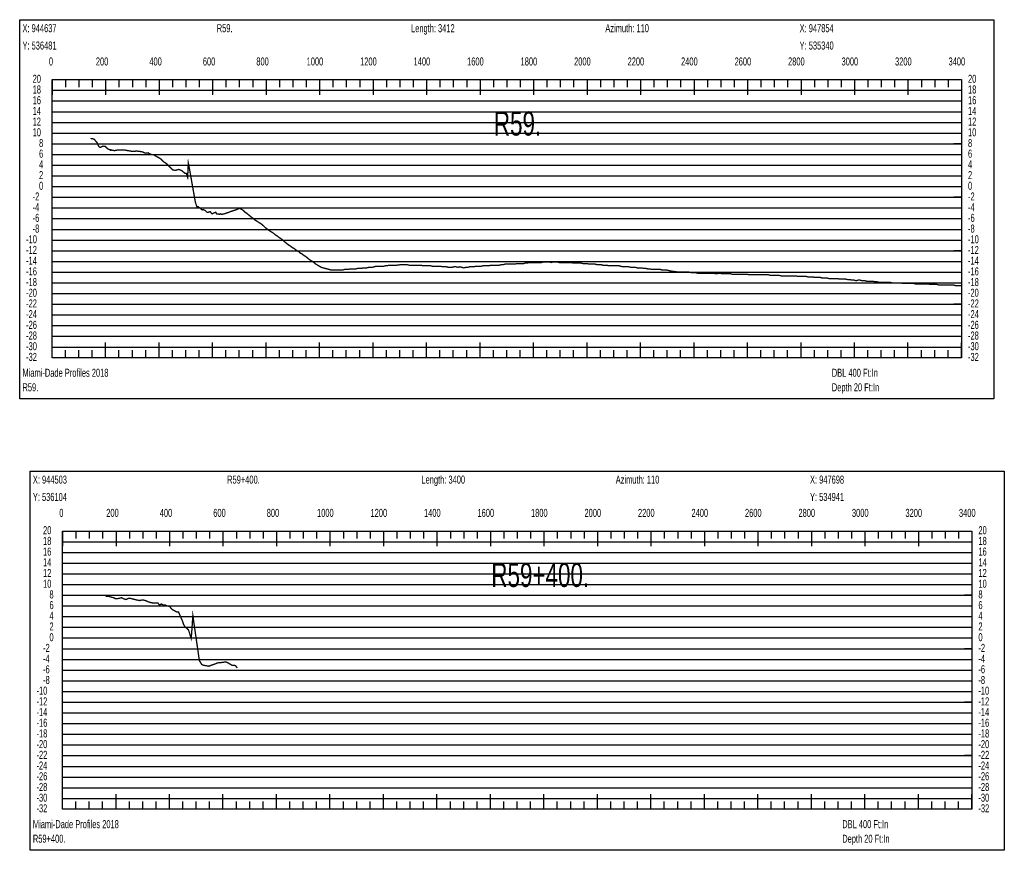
# Model space of a CAD drawing. Header units: inches. Extents: x 471865 to 538526, y 1054316 to 1102451.
# Tile 104 of 131: x 506617 to 510298, y 1079880 to 1082986. Entities that reach past the tile are written whole.
import ezdxf

# ---------------------------------------------------------------- set-up
doc = ezdxf.new("R2010")
doc.units = ezdxf.units.IN
doc.header["$MEASUREMENT"] = 0
for name, color, linetype in [('LABELS', 7, 'Continuous'), ('X_Gr1', 7, 'Continuous'), ('XSECTION', 7, 'Continuous')]:
    doc.layers.add(name, color=color, linetype=linetype)
doc.styles.get("Standard").update_dxf_attribs({"font": 'arial.ttf'})

msp = doc.modelspace()

# ---------------------------------------------------------------- linework, layer by layer
at = {"layer": 'X_Gr1', "color": 6, "linetype": 'Continuous', "lineweight": 18, "true_color": 0xff00ff, "transparency": 33554687, "const_width": 5}
for points in [[(506882.4, 1082543.2), (506882.4, 1082543.2), (506883, 1082542), (506894.5, 1082539.8), (506905.9, 1082526.4), (506912.5, 1082511.7), (506918.6, 1082508.4), (506927.9, 1082513.4), (506936.4, 1082512.1), (506945.5, 1082503.5), (506952.5, 1082500), (506956, 1082500.2), (506956.5, 1082498.1), (506960.8, 1082498.3), (506971.6, 1082496.5), (506985.9, 1082499.4), (506996.7, 1082498.6), (507011.8, 1082498.2), (507023.1, 1082496.1), (507039.9, 1082493.5), (507054.2, 1082494.9), (507064.7, 1082493.6), (507076.3, 1082491.6), (507086.7, 1082486.9), (507096.6, 1082488.3), (507106.7, 1082482.5), (507117.7, 1082480.9), (507124.6, 1082476.7), (507134.4, 1082471.4), (507144.3, 1082465.4), (507155.7, 1082454.3), (507165.2, 1082448.4), (507175, 1082438), (507182.1, 1082430.8), (507189.2, 1082424.1), (507199.8, 1082422.8), (507211.4, 1082426.3), (507222.1, 1082422.1), (507233.4, 1082412.4), (507239.9, 1082411), (507244.5, 1082396.8), (507247.2, 1082449.4), (507251.8, 1082426.3), (507273.6, 1082303.1), (507279, 1082287.3), (507283.4, 1082287.2), (507291.4, 1082281.5), (507295.1, 1082277.9), (507299.5, 1082274.6), (507302.5, 1082276.4), (507309.5, 1082273.1), (507316.2, 1082266.5), (507321.1, 1082265.9), (507329.4, 1082268.5), (507333.9, 1082261.7), (507336.3, 1082260.3), (507342.1, 1082263), (507349.3, 1082266.1), (507353.8, 1082259.4), (507357.7, 1082259.4), (507363.7, 1082258.5), (507366.7, 1082260.5), (507371.5, 1082258.2), (507374.3, 1082258.8), (507379.7, 1082259.4), (507386.3, 1082261.8), (507391.4, 1082263.6), (507396.6, 1082265.4), (507401.8, 1082267.2), (507407, 1082269.1), (507412.2, 1082270.9), (507417.4, 1082272.7), (507422.6, 1082274.4), (507427.8, 1082276.1), (507432.7, 1082278.1), (507436.2, 1082280.1), (507439.7, 1082280.1), (507443.6, 1082278.1), (507448.3, 1082276.1), (507453.5, 1082272.1), (507459.2, 1082266.1), (507465.7, 1082262.1), (507472.7, 1082256.1), (507480.3, 1082250.1), (507487.8, 1082244.1), (507494.8, 1082238.1), (507501.4, 1082234.1), (507507.6, 1082230.1), (507513.8, 1082226.1), (507520.3, 1082222.1), (507527.4, 1082216.1), (507535.3, 1082208.1), (507543.4, 1082202.1), (507551.4, 1082196.1), (507558.7, 1082192.1), (507565.2, 1082188.1), (507571.8, 1082182.1), (507578.6, 1082178.1), (507585.6, 1082172.1), (507592.6, 1082168.1), (507599.6, 1082162.1), (507606.8, 1082156.1), (507614, 1082150.1), (507621.3, 1082144.1), (507628.4, 1082140.1), (507635.6, 1082134.1), (507643.2, 1082130.1), (507650.5, 1082124.1), (507657.8, 1082120.1), (507665.1, 1082114.1), (507672.4, 1082110.1), (507679.7, 1082104.1), (507686.8, 1082100.1), (507693.9, 1082094.1), (507701.1, 1082088.1), (507708.8, 1082084.1), (507716.5, 1082078.1), (507723.8, 1082072.1), (507730.7, 1082068.1), (507737.3, 1082064.1), (507744, 1082060.1), (507751.1, 1082058.1), (507758.7, 1082056.1), (507766.6, 1082054.1), (507773.9, 1082052.1), (507780.6, 1082050.1), (507787.4, 1082050.1), (507795, 1082050.1), (507803.3, 1082050.1), (507811.1, 1082050.1), (507818.1, 1082050.1), (507824.6, 1082050.1), (507830.9, 1082052.1), (507837.7, 1082052.1), (507845, 1082052.1), (507852.4, 1082054.1), (507859.4, 1082054.1), (507866.1, 1082054.1), (507873.1, 1082054.1), (507880.4, 1082056.1), (507887.9, 1082056.1), (507894.8, 1082056.1), (507901.1, 1082058.1), (507907.6, 1082058.1), (507914.4, 1082058.1), (507921.7, 1082060.1), (507929.1, 1082060.1), (507935.9, 1082060.1), (507942.1, 1082062.1), (507948.6, 1082064.1), (507956.3, 1082064.1), (507964.1, 1082064.1), (507971.1, 1082064.1), (507977.7, 1082064.1), (507984.3, 1082066.1), (507990.9, 1082066.1), (507998.1, 1082068.1), (508005.4, 1082068.1), (508012.4, 1082068.1), (508019.1, 1082068.1), (508026.5, 1082068.1), (508042.6, 1082070.1), (508049.9, 1082070.1), (508057, 1082070.1), (508064.7, 1082070.1), (508072.7, 1082068.1), (508080.2, 1082068.1), (508087.3, 1082068.1), (508094.2, 1082068.1), (508101.1, 1082068.1), (508108.5, 1082068.1), (508116.2, 1082068.1), (508124, 1082066.1), (508131, 1082066.1), (508137.6, 1082066.1), (508144.5, 1082066.1), (508152.2, 1082066.1), (508160.6, 1082064.1), (508168.7, 1082064.1), (508176.1, 1082064.1), (508183.1, 1082064.1), (508190.2, 1082064.1), (508197.6, 1082062.1), (508205, 1082062.1), (508212.1, 1082062.1), (508219.4, 1082060.1), (508226.3, 1082060.1), (508233.1, 1082060.1), (508240.2, 1082062.1), (508247.9, 1082062.1), (508255.5, 1082060.1), (508262.5, 1082062.1), (508269.5, 1082060.1), (508277.3, 1082058.1), (508285.1, 1082060.1), (508292, 1082060.1), (508298.8, 1082062.1), (508306.6, 1082062.1), (508314.7, 1082062.1), (508322.1, 1082064.1), (508328.9, 1082064.1), (508335.6, 1082064.1), (508342.6, 1082064.1), (508349.8, 1082066.1), (508357.1, 1082066.1), (508364.7, 1082066.1), (508371.9, 1082066.1), (508378.7, 1082068.1), (508385.9, 1082068.1), (508394.1, 1082068.1), (508402.7, 1082068.1), (508410.4, 1082068.1), (508417.1, 1082070.1), (508423.9, 1082070.1), (508431.4, 1082072.1), (508439.6, 1082072.1), (508447.6, 1082072.1), (508455, 1082072.1), (508462, 1082072.1), (508468.8, 1082072.1), (508475.8, 1082074.1), (508483.7, 1082074.1), (508492.1, 1082074.1), (508500.2, 1082074.1), (508507.3, 1082076.1), (508513.8, 1082076.1), (508520.6, 1082078.1), (508528.5, 1082078.1), (508537.2, 1082078.1), (508545.6, 1082078.1), (508553.1, 1082078.1), (508560, 1082078.1), (508567.3, 1082078.1), (508574.7, 1082080.1), (508582.1, 1082080.1), (508589.6, 1082080.1), (508596.9, 1082080.1), (508603.8, 1082078.1), (508610.3, 1082080.1), (508617.2, 1082080.1), (508625, 1082080.1), (508633.2, 1082078.1), (508640.7, 1082078.1), (508647.2, 1082078.1), (508653.9, 1082078.1), (508661.8, 1082078.1), (508670.4, 1082078.1), (508678.8, 1082078.1), (508686.2, 1082076.1), (508693, 1082076.1), (508700, 1082076.1), (508707.4, 1082076.1), (508715.1, 1082076.1), (508722.6, 1082074.1), (508729.9, 1082074.1), (508737.6, 1082074.1), (508745.5, 1082072.1), (508753.3, 1082072.1), (508760.7, 1082072.1), (508768, 1082072.1), (508775.3, 1082070.1), (508782.6, 1082070.1), (508789.9, 1082070.1), (508796.9, 1082068.1), (508803.9, 1082068.1), (508811.3, 1082068.1), (508819, 1082066.1), (508826.3, 1082066.1), (508833.4, 1082066.1), (508840.9, 1082066.1), (508848.5, 1082066.1), (508856.2, 1082066.1), (508864.1, 1082064.1), (508871.9, 1082062.1), (508879.3, 1082062.1), (508886.7, 1082062.1), (508894.4, 1082062.1), (508902.4, 1082060.1), (508910.5, 1082060.1), (508918.3, 1082060.1), (508925.9, 1082058.1), (508933.6, 1082058.1), (508941.4, 1082058.1), (508949.4, 1082056.1), (508957.4, 1082056.1), (508965.5, 1082054.1), (508973.5, 1082054.1), (508981.4, 1082052.1), (508989.2, 1082052.1), (508996.5, 1082052.1), (509003.9, 1082052.1), (509011.8, 1082052.1), (509019.9, 1082050.1), (509027.9, 1082050.1), (509035.8, 1082050.1), (509043.5, 1082048.1), (509051.2, 1082046.1), (509057.6, 1082045.3), (509064.1, 1082044.5), (509070.5, 1082043.6), (509076.9, 1082042.8), (509082.5, 1082042.1), (509090.1, 1082042.1), (509097.6, 1082042.1), (509105.2, 1082042.1), (509112.6, 1082042.1), (509120.2, 1082042.1), (509128.4, 1082040.1), (509136.3, 1082040.1), (509143.6, 1082040.1), (509151.1, 1082038.1), (509158.8, 1082038.1), (509166.6, 1082038.1), (509174.4, 1082038.1), (509182, 1082038.1), (509189.4, 1082038.1), (509196.7, 1082038.1), (509204.2, 1082038.1), (509211.8, 1082038.1), (509219.6, 1082036.1), (509235.3, 1082038.1), (509242.7, 1082036.1), (509250.2, 1082036.1), (509257.9, 1082036.1), (509266.1, 1082036.1), (509274.1, 1082036.1), (509281.8, 1082034.1), (509289.4, 1082034.1), (509297.1, 1082034.1), (509305.1, 1082034.1), (509312.9, 1082034.1), (509320.8, 1082034.1), (509329, 1082034.1), (509337.4, 1082034.1), (509345.3, 1082032.1), (509353, 1082032.1), (509361, 1082032.1), (509369.1, 1082032.1), (509376.8, 1082032.1), (509384.4, 1082032.1), (509392.4, 1082032.1), (509400.9, 1082032.1), (509409.2, 1082032.1), (509416.8, 1082032.1), (509424.1, 1082030.1), (509431.6, 1082030.1), (509439.7, 1082030.1), (509447.9, 1082030.1), (509456, 1082030.1), (509463.8, 1082028.1), (509471.4, 1082028.1), (509479.1, 1082028.1), (509487.1, 1082028.1), (509495.4, 1082028.1), (509503.5, 1082028.1), (509511.1, 1082028.1), (509518.9, 1082028.1), (509526.8, 1082026.1), (509534.8, 1082026.1), (509542.5, 1082026.1), (509549.8, 1082026.1), (509557.2, 1082026.1), (509564.7, 1082024.1), (509572.5, 1082024.1), (509584.5, 1082024.1), (509588.5, 1082022.1), (509595.9, 1082022.1), (509603, 1082022.1), (509610.4, 1082022.1), (509618.7, 1082020.1), (509627.1, 1082020.1), (509634.9, 1082020.1), (509642.3, 1082018.1), (509649.5, 1082018.1), (509657.1, 1082018.1), (509665.2, 1082018.1), (509673.8, 1082018.1), (509682.1, 1082016.1), (509689.7, 1082016.1), (509696.9, 1082016.1), (509704.6, 1082016.1), (509713.1, 1082014.1), (509721.5, 1082014.1), (509729.2, 1082012.1), (509736.5, 1082012.1), (509743.7, 1082010.1), (509750.9, 1082012.1), (509758.6, 1082012.1), (509767.1, 1082010.1), (509775.8, 1082010.1), (509783.4, 1082008.1), (509790.2, 1082008.1), (509797.6, 1082008.1), (509805.8, 1082008.1), (509814.3, 1082006.1), (509822.3, 1082006.1), (509830.2, 1082004.1), (509838, 1082004.1), (509845.8, 1082004.1), (509853.7, 1082004.1), (509861.8, 1082004.1), (509870.1, 1082004.1), (509878.3, 1082002.1), (509886.1, 1082002.1), (509893.8, 1082002.1), (509901.7, 1082002.1), (509909.9, 1082002.1), (509918.2, 1082000.1), (509926.1, 1082000.1), (509933.6, 1082000.1), (509941.1, 1082000.1), (509949, 1082000.1), (509957.3, 1082000.1), (509965.4, 1081998.1), (509973.1, 1081998.1), (509980.6, 1081998.1), (509988.6, 1081998.1), (509997.2, 1081998.1), (510009.4, 1081998.1), (510013.4, 1081998.1), (510021.2, 1081996.1), (510029.3, 1081996.1), (510037.5, 1081996.1), (510045.6, 1081996.1), (510053.8, 1081994.1), (510061.5, 1081994.1), (510069.4, 1081994.1), (510077.2, 1081994.1), (510088.4, 1081994.1), (510092.2, 1081994.1), (510099.7, 1081994.1), (510107, 1081994.1), (510114.2, 1081992.1), (510120.8, 1081992.1), (510127.9, 1081992.1), (510135.5, 1081992.1)], [(506938.5, 1080830), (506938.5, 1080830), (506948.3, 1080830.1), (506964.4, 1080825.5), (506971.2, 1080823.3), (506973.8, 1080821), (506986.6, 1080821.8), (506997.9, 1080824.7), (507005, 1080820.6), (507014, 1080817.9), (507024, 1080822.5), (507031.2, 1080822), (507043.4, 1080818.9), (507054.4, 1080816.1), (507065.3, 1080814.1), (507076.8, 1080816.6), (507087.6, 1080813.8), (507098.1, 1080809.1), (507105.3, 1080806.9), (507113.2, 1080805.3), (507123.1, 1080804.7), (507133.2, 1080804.7), (507139.6, 1080797.1), (507146.5, 1080801.4), (507152.7, 1080797.9), (507159.1, 1080797.9), (507169.1, 1080793.5), (507176.4, 1080792.7), (507186.5, 1080780.9), (507193.9, 1080776.9), (507203.5, 1080771.6), (507210.7, 1080770.8), (507224.5, 1080739.3), (507229.3, 1080725.6), (507235.2, 1080714.7), (507241.1, 1080710.9), (507247.9, 1080703.9), (507257.9, 1080673.3), (507259.7, 1080693.1), (507264.1, 1080757.6), (507288.4, 1080589.9), (507296.9, 1080575.5), (507304.9, 1080571.7), (507314.4, 1080570.5), (507324.9, 1080568.5), (507334.7, 1080572.7), (507346.5, 1080576.7), (507355.8, 1080580.8), (507368.5, 1080582), (507379.1, 1080583.4), (507387.6, 1080584.7), (507397.5, 1080579.7), (507410.2, 1080572.3), (507423, 1080571), (507430.2, 1080562.4)]]:
    msp.add_lwpolyline(points, dxfattribs=at)
at = {"layer": 'XSECTION', "color": 18, "linetype": 'Continuous', "true_color": 0x000000}
for points in [[(506616.7, 1082986.1), (510259.1, 1082986.1), (510259.1, 1081568.1), (506616.7, 1081568.1), (506616.7, 1082986.1)], [(506737.9, 1082762.1), (510137.9, 1082762.1), (510137.9, 1081722.1), (506737.9, 1081722.1), (506737.9, 1082762.1)], [(506737.9, 1082762.1), (506737.9, 1082705.7)], [(506737.9, 1082762.1), (506737.9, 1082705.7)], [(506737.9, 1082762.1), (506737.9, 1082734.1)], [(506737.9, 1082762.1), (506737.9, 1082734.1)], [(506787.9, 1082762.1), (506787.9, 1082734.1)], [(506837.9, 1082762.1), (506837.9, 1082734.1)], [(506887.9, 1082762.1), (506887.9, 1082734.1)], [(506937.9, 1082762.1), (506937.9, 1082705.7)], [(506937.9, 1082762.1), (506937.9, 1082734.1)], [(506987.9, 1082762.1), (506987.9, 1082734.1)], [(507037.9, 1082762.1), (507037.9, 1082734.1)], [(507087.9, 1082762.1), (507087.9, 1082734.1)], [(507137.9, 1082762.1), (507137.9, 1082705.7)], [(507137.9, 1082762.1), (507137.9, 1082734.1)], [(507187.9, 1082762.1), (507187.9, 1082734.1)], [(507237.9, 1082762.1), (507237.9, 1082734.1)], [(507287.9, 1082762.1), (507287.9, 1082734.1)], [(507337.9, 1082762.1), (507337.9, 1082705.7)], [(507337.9, 1082762.1), (507337.9, 1082734.1)], [(507387.9, 1082762.1), (507387.9, 1082734.1)], [(507437.9, 1082762.1), (507437.9, 1082734.1)], [(507487.9, 1082762.1), (507487.9, 1082734.1)], [(507537.9, 1082762.1), (507537.9, 1082705.7)], [(507537.9, 1082762.1), (507537.9, 1082734.1)], [(507587.9, 1082762.1), (507587.9, 1082734.1)], [(507637.9, 1082762.1), (507637.9, 1082734.1)], [(507687.9, 1082762.1), (507687.9, 1082734.1)], [(507737.9, 1082762.1), (507737.9, 1082705.7)], [(507737.9, 1082762.1), (507737.9, 1082734.1)], [(507787.9, 1082762.1), (507787.9, 1082734.1)], [(507837.9, 1082762.1), (507837.9, 1082734.1)], [(507887.9, 1082762.1), (507887.9, 1082734.1)], [(507937.9, 1082762.1), (507937.9, 1082705.7)], [(507937.9, 1082762.1), (507937.9, 1082734.1)], [(507987.9, 1082762.1), (507987.9, 1082734.1)], [(508037.9, 1082762.1), (508037.9, 1082734.1)], [(508087.9, 1082762.1), (508087.9, 1082734.1)], [(508137.9, 1082762.1), (508137.9, 1082705.7)], [(508137.9, 1082762.1), (508137.9, 1082734.1)], [(508187.9, 1082762.1), (508187.9, 1082734.1)], [(508237.9, 1082762.1), (508237.9, 1082734.1)], [(508287.9, 1082762.1), (508287.9, 1082734.1)], [(508337.9, 1082762.1), (508337.9, 1082705.7)], [(508337.9, 1082762.1), (508337.9, 1082734.1)], [(508387.9, 1082762.1), (508387.9, 1082734.1)], [(508437.9, 1082762.1), (508437.9, 1082734.1)], [(508487.9, 1082762.1), (508487.9, 1082734.1)], [(508537.9, 1082762.1), (508537.9, 1082705.7)], [(508537.9, 1082762.1), (508537.9, 1082734.1)], [(508587.9, 1082762.1), (508587.9, 1082734.1)], [(508637.9, 1082762.1), (508637.9, 1082734.1)], [(508687.9, 1082762.1), (508687.9, 1082734.1)], [(508737.9, 1082762.1), (508737.9, 1082705.7)], [(508737.9, 1082762.1), (508737.9, 1082734.1)], [(508787.9, 1082762.1), (508787.9, 1082734.1)], [(508837.9, 1082762.1), (508837.9, 1082734.1)], [(508887.9, 1082762.1), (508887.9, 1082734.1)], [(508937.9, 1082762.1), (508937.9, 1082705.7)], [(508937.9, 1082762.1), (508937.9, 1082734.1)], [(508987.9, 1082762.1), (508987.9, 1082734.1)], [(509037.9, 1082762.1), (509037.9, 1082734.1)], [(509087.9, 1082762.1), (509087.9, 1082734.1)], [(509137.9, 1082762.1), (509137.9, 1082705.7)], [(509137.9, 1082762.1), (509137.9, 1082734.1)], [(509187.9, 1082762.1), (509187.9, 1082734.1)], [(509237.9, 1082762.1), (509237.9, 1082734.1)], [(509287.9, 1082762.1), (509287.9, 1082734.1)], [(509337.9, 1082762.1), (509337.9, 1082705.7)], [(509337.9, 1082762.1), (509337.9, 1082734.1)], [(509387.9, 1082762.1), (509387.9, 1082734.1)], [(509437.9, 1082762.1), (509437.9, 1082734.1)], [(509487.9, 1082762.1), (509487.9, 1082734.1)], [(509537.9, 1082762.1), (509537.9, 1082705.7)], [(509537.9, 1082762.1), (509537.9, 1082734.1)], [(509587.9, 1082762.1), (509587.9, 1082734.1)], [(509637.9, 1082762.1), (509637.9, 1082734.1)], [(509687.9, 1082762.1), (509687.9, 1082734.1)], [(509737.9, 1082762.1), (509737.9, 1082705.7)], [(509737.9, 1082762.1), (509737.9, 1082734.1)], [(509787.9, 1082762.1), (509787.9, 1082734.1)], [(509837.9, 1082762.1), (509837.9, 1082734.1)], [(509887.9, 1082762.1), (509887.9, 1082734.1)], [(509937.9, 1082762.1), (509937.9, 1082705.7)], [(509937.9, 1082762.1), (509937.9, 1082734.1)], [(509987.9, 1082762.1), (509987.9, 1082734.1)], [(510037.9, 1082762.1), (510037.9, 1082734.1)], [(510087.9, 1082762.1), (510087.9, 1082734.1)], [(510137.9, 1082762.1), (510137.9, 1082705.7)], [(510137.9, 1082762.1), (510137.9, 1082734.1)], [(506737.9, 1082522.1), (506765.9, 1082522.1)], [(510137.9, 1082522.1), (510109.9, 1082522.1)], [(506737.9, 1082322.1), (506765.9, 1082322.1)], [(510137.9, 1082322.1), (510109.9, 1082322.1)], [(506737.9, 1082122.1), (506765.9, 1082122.1)], [(510137.9, 1082122.1), (510109.9, 1082122.1)], [(506737.9, 1081922.1), (506765.9, 1081922.1)], [(510137.9, 1081922.1), (510109.9, 1081922.1)], [(506737.9, 1081722.1), (506737.9, 1081778.5)], [(506737.9, 1081722.1), (506737.9, 1081778.5)], [(506937.9, 1081722.1), (506937.9, 1081778.5)], [(507137.9, 1081722.1), (507137.9, 1081778.5)], [(507337.9, 1081722.1), (507337.9, 1081778.5)], [(507537.9, 1081722.1), (507537.9, 1081778.5)], [(507737.9, 1081722.1), (507737.9, 1081778.5)], [(507937.9, 1081722.1), (507937.9, 1081778.5)], [(508137.9, 1081722.1), (508137.9, 1081778.5)], [(508337.9, 1081722.1), (508337.9, 1081778.5)], [(508537.9, 1081722.1), (508537.9, 1081778.5)], [(508737.9, 1081722.1), (508737.9, 1081778.5)], [(508937.9, 1081722.1), (508937.9, 1081778.5)], [(509137.9, 1081722.1), (509137.9, 1081778.5)], [(509337.9, 1081722.1), (509337.9, 1081778.5)], [(509537.9, 1081722.1), (509537.9, 1081778.5)], [(509737.9, 1081722.1), (509737.9, 1081778.5)], [(509937.9, 1081722.1), (509937.9, 1081778.5)], [(510137.9, 1081722.1), (510137.9, 1081778.5)], [(506737.9, 1081722.1), (506737.9, 1081750.1)], [(506737.9, 1081722.1), (506737.9, 1081750.1)], [(506787.9, 1081722.1), (506787.9, 1081750.1)], [(506837.9, 1081722.1), (506837.9, 1081750.1)], [(506887.9, 1081722.1), (506887.9, 1081750.1)], [(506937.9, 1081722.1), (506937.9, 1081750.1)], [(506987.9, 1081722.1), (506987.9, 1081750.1)], [(507037.9, 1081722.1), (507037.9, 1081750.1)], [(507087.9, 1081722.1), (507087.9, 1081750.1)], [(507137.9, 1081722.1), (507137.9, 1081750.1)], [(507187.9, 1081722.1), (507187.9, 1081750.1)], [(507237.9, 1081722.1), (507237.9, 1081750.1)], [(507287.9, 1081722.1), (507287.9, 1081750.1)], [(507337.9, 1081722.1), (507337.9, 1081750.1)], [(507387.9, 1081722.1), (507387.9, 1081750.1)], [(507437.9, 1081722.1), (507437.9, 1081750.1)], [(507487.9, 1081722.1), (507487.9, 1081750.1)], [(507537.9, 1081722.1), (507537.9, 1081750.1)], [(507587.9, 1081722.1), (507587.9, 1081750.1)], [(507637.9, 1081722.1), (507637.9, 1081750.1)], [(507687.9, 1081722.1), (507687.9, 1081750.1)], [(507737.9, 1081722.1), (507737.9, 1081750.1)], [(507787.9, 1081722.1), (507787.9, 1081750.1)], [(507837.9, 1081722.1), (507837.9, 1081750.1)], [(507887.9, 1081722.1), (507887.9, 1081750.1)], [(507937.9, 1081722.1), (507937.9, 1081750.1)], [(507987.9, 1081722.1), (507987.9, 1081750.1)], [(508037.9, 1081722.1), (508037.9, 1081750.1)], [(508087.9, 1081722.1), (508087.9, 1081750.1)], [(508137.9, 1081722.1), (508137.9, 1081750.1)], [(508187.9, 1081722.1), (508187.9, 1081750.1)], [(508237.9, 1081722.1), (508237.9, 1081750.1)], [(508287.9, 1081722.1), (508287.9, 1081750.1)], [(508337.9, 1081722.1), (508337.9, 1081750.1)], [(508387.9, 1081722.1), (508387.9, 1081750.1)], [(508437.9, 1081722.1), (508437.9, 1081750.1)], [(508487.9, 1081722.1), (508487.9, 1081750.1)], [(508537.9, 1081722.1), (508537.9, 1081750.1)], [(508587.9, 1081722.1), (508587.9, 1081750.1)], [(508637.9, 1081722.1), (508637.9, 1081750.1)], [(508687.9, 1081722.1), (508687.9, 1081750.1)], [(508737.9, 1081722.1), (508737.9, 1081750.1)], [(508787.9, 1081722.1), (508787.9, 1081750.1)], [(508837.9, 1081722.1), (508837.9, 1081750.1)], [(508887.9, 1081722.1), (508887.9, 1081750.1)], [(508937.9, 1081722.1), (508937.9, 1081750.1)], [(508987.9, 1081722.1), (508987.9, 1081750.1)], [(509037.9, 1081722.1), (509037.9, 1081750.1)], [(509087.9, 1081722.1), (509087.9, 1081750.1)], [(509137.9, 1081722.1), (509137.9, 1081750.1)], [(509187.9, 1081722.1), (509187.9, 1081750.1)], [(509237.9, 1081722.1), (509237.9, 1081750.1)], [(509287.9, 1081722.1), (509287.9, 1081750.1)], [(509337.9, 1081722.1), (509337.9, 1081750.1)], [(509387.9, 1081722.1), (509387.9, 1081750.1)], [(509437.9, 1081722.1), (509437.9, 1081750.1)], [(509487.9, 1081722.1), (509487.9, 1081750.1)], [(509537.9, 1081722.1), (509537.9, 1081750.1)], [(509587.9, 1081722.1), (509587.9, 1081750.1)], [(509637.9, 1081722.1), (509637.9, 1081750.1)], [(509687.9, 1081722.1), (509687.9, 1081750.1)], [(509737.9, 1081722.1), (509737.9, 1081750.1)], [(509787.9, 1081722.1), (509787.9, 1081750.1)], [(509837.9, 1081722.1), (509837.9, 1081750.1)], [(509887.9, 1081722.1), (509887.9, 1081750.1)], [(509937.9, 1081722.1), (509937.9, 1081750.1)], [(509987.9, 1081722.1), (509987.9, 1081750.1)], [(510037.9, 1081722.1), (510037.9, 1081750.1)], [(510087.9, 1081722.1), (510087.9, 1081750.1)], [(510137.9, 1081722.1), (510137.9, 1081750.1)], [(506655.6, 1081298.1), (510298, 1081298.1), (510298, 1079880.1), (506655.6, 1079880.1), (506655.6, 1081298.1)], [(506776.8, 1081074.1), (510176.8, 1081074.1), (510176.8, 1080034.1), (506776.8, 1080034.1), (506776.8, 1081074.1)], [(506776.8, 1081074.1), (506776.8, 1081017.7)], [(506776.8, 1081074.1), (506776.8, 1081017.7)], [(506776.8, 1081074.1), (506776.8, 1081046.1)], [(506776.8, 1081074.1), (506776.8, 1081046.1)], [(506826.8, 1081074.1), (506826.8, 1081046.1)], [(506876.8, 1081074.1), (506876.8, 1081046.1)], [(506926.8, 1081074.1), (506926.8, 1081046.1)], [(506976.8, 1081074.1), (506976.8, 1081017.7)], [(506976.8, 1081074.1), (506976.8, 1081046.1)], [(507026.8, 1081074.1), (507026.8, 1081046.1)], [(507076.8, 1081074.1), (507076.8, 1081046.1)], [(507126.8, 1081074.1), (507126.8, 1081046.1)], [(507176.8, 1081074.1), (507176.8, 1081017.7)], [(507176.8, 1081074.1), (507176.8, 1081046.1)], [(507226.8, 1081074.1), (507226.8, 1081046.1)], [(507276.8, 1081074.1), (507276.8, 1081046.1)], [(507326.8, 1081074.1), (507326.8, 1081046.1)], [(507376.8, 1081074.1), (507376.8, 1081017.7)], [(507376.8, 1081074.1), (507376.8, 1081046.1)], [(507426.8, 1081074.1), (507426.8, 1081046.1)], [(507476.8, 1081074.1), (507476.8, 1081046.1)], [(507526.8, 1081074.1), (507526.8, 1081046.1)], [(507576.8, 1081074.1), (507576.8, 1081017.7)], [(507576.8, 1081074.1), (507576.8, 1081046.1)], [(507626.8, 1081074.1), (507626.8, 1081046.1)], [(507676.8, 1081074.1), (507676.8, 1081046.1)], [(507726.8, 1081074.1), (507726.8, 1081046.1)], [(507776.8, 1081074.1), (507776.8, 1081017.7)], [(507776.8, 1081074.1), (507776.8, 1081046.1)], [(507826.8, 1081074.1), (507826.8, 1081046.1)], [(507876.8, 1081074.1), (507876.8, 1081046.1)], [(507926.8, 1081074.1), (507926.8, 1081046.1)], [(507976.8, 1081074.1), (507976.8, 1081017.7)], [(507976.8, 1081074.1), (507976.8, 1081046.1)], [(508026.8, 1081074.1), (508026.8, 1081046.1)], [(508076.8, 1081074.1), (508076.8, 1081046.1)], [(508126.8, 1081074.1), (508126.8, 1081046.1)], [(508176.8, 1081074.1), (508176.8, 1081017.7)], [(508176.8, 1081074.1), (508176.8, 1081046.1)], [(508226.8, 1081074.1), (508226.8, 1081046.1)], [(508276.8, 1081074.1), (508276.8, 1081046.1)], [(508326.8, 1081074.1), (508326.8, 1081046.1)], [(508376.8, 1081074.1), (508376.8, 1081017.7)], [(508376.8, 1081074.1), (508376.8, 1081046.1)], [(508426.8, 1081074.1), (508426.8, 1081046.1)], [(508476.8, 1081074.1), (508476.8, 1081046.1)], [(508526.8, 1081074.1), (508526.8, 1081046.1)], [(508576.8, 1081074.1), (508576.8, 1081017.7)], [(508576.8, 1081074.1), (508576.8, 1081046.1)], [(508626.8, 1081074.1), (508626.8, 1081046.1)], [(508676.8, 1081074.1), (508676.8, 1081046.1)], [(508726.8, 1081074.1), (508726.8, 1081046.1)], [(508776.8, 1081074.1), (508776.8, 1081017.7)], [(508776.8, 1081074.1), (508776.8, 1081046.1)], [(508826.8, 1081074.1), (508826.8, 1081046.1)], [(508876.8, 1081074.1), (508876.8, 1081046.1)], [(508926.8, 1081074.1), (508926.8, 1081046.1)], [(508976.8, 1081074.1), (508976.8, 1081017.7)], [(508976.8, 1081074.1), (508976.8, 1081046.1)], [(509026.8, 1081074.1), (509026.8, 1081046.1)], [(509076.8, 1081074.1), (509076.8, 1081046.1)], [(509126.8, 1081074.1), (509126.8, 1081046.1)], [(509176.8, 1081074.1), (509176.8, 1081017.7)], [(509176.8, 1081074.1), (509176.8, 1081046.1)], [(509226.8, 1081074.1), (509226.8, 1081046.1)], [(509276.8, 1081074.1), (509276.8, 1081046.1)], [(509326.8, 1081074.1), (509326.8, 1081046.1)], [(509376.8, 1081074.1), (509376.8, 1081017.7)], [(509376.8, 1081074.1), (509376.8, 1081046.1)], [(509426.8, 1081074.1), (509426.8, 1081046.1)], [(509476.8, 1081074.1), (509476.8, 1081046.1)], [(509526.8, 1081074.1), (509526.8, 1081046.1)], [(509576.8, 1081074.1), (509576.8, 1081017.7)], [(509576.8, 1081074.1), (509576.8, 1081046.1)], [(509626.8, 1081074.1), (509626.8, 1081046.1)], [(509676.8, 1081074.1), (509676.8, 1081046.1)], [(509726.8, 1081074.1), (509726.8, 1081046.1)], [(509776.8, 1081074.1), (509776.8, 1081017.7)], [(509776.8, 1081074.1), (509776.8, 1081046.1)], [(509826.8, 1081074.1), (509826.8, 1081046.1)], [(509876.8, 1081074.1), (509876.8, 1081046.1)], [(509926.8, 1081074.1), (509926.8, 1081046.1)], [(509976.8, 1081074.1), (509976.8, 1081017.7)], [(509976.8, 1081074.1), (509976.8, 1081046.1)], [(510026.8, 1081074.1), (510026.8, 1081046.1)], [(510076.8, 1081074.1), (510076.8, 1081046.1)], [(510126.8, 1081074.1), (510126.8, 1081046.1)], [(510176.8, 1081074.1), (510176.8, 1081017.7)], [(510176.8, 1081074.1), (510176.8, 1081046.1)], [(506776.8, 1080834.1), (506804.8, 1080834.1)], [(510176.8, 1080834.1), (510148.8, 1080834.1)], [(506776.8, 1080634.1), (506804.8, 1080634.1)], [(510176.8, 1080634.1), (510148.8, 1080634.1)], [(506776.8, 1080434.1), (506804.8, 1080434.1)], [(510176.8, 1080434.1), (510148.8, 1080434.1)], [(506776.8, 1080234.1), (506804.8, 1080234.1)], [(510176.8, 1080234.1), (510148.8, 1080234.1)], [(506776.8, 1080034.1), (506776.8, 1080090.5)], [(506776.8, 1080034.1), (506776.8, 1080090.5)], [(506776.8, 1080034.1), (506776.8, 1080062.1)], [(506776.8, 1080034.1), (506776.8, 1080062.1)], [(506826.8, 1080034.1), (506826.8, 1080062.1)], [(506876.8, 1080034.1), (506876.8, 1080062.1)], [(506926.8, 1080034.1), (506926.8, 1080062.1)], [(506976.8, 1080034.1), (506976.8, 1080090.5)], [(506976.8, 1080034.1), (506976.8, 1080062.1)], [(507026.8, 1080034.1), (507026.8, 1080062.1)], [(507076.8, 1080034.1), (507076.8, 1080062.1)], [(507126.8, 1080034.1), (507126.8, 1080062.1)], [(507176.8, 1080034.1), (507176.8, 1080090.5)], [(507176.8, 1080034.1), (507176.8, 1080062.1)], [(507226.8, 1080034.1), (507226.8, 1080062.1)], [(507276.8, 1080034.1), (507276.8, 1080062.1)], [(507326.8, 1080034.1), (507326.8, 1080062.1)], [(507376.8, 1080034.1), (507376.8, 1080090.5)], [(507376.8, 1080034.1), (507376.8, 1080062.1)], [(507426.8, 1080034.1), (507426.8, 1080062.1)], [(507476.8, 1080034.1), (507476.8, 1080062.1)], [(507526.8, 1080034.1), (507526.8, 1080062.1)], [(507576.8, 1080034.1), (507576.8, 1080090.5)], [(507576.8, 1080034.1), (507576.8, 1080062.1)], [(507626.8, 1080034.1), (507626.8, 1080062.1)], [(507676.8, 1080034.1), (507676.8, 1080062.1)], [(507726.8, 1080034.1), (507726.8, 1080062.1)], [(507776.8, 1080034.1), (507776.8, 1080090.5)], [(507776.8, 1080034.1), (507776.8, 1080062.1)], [(507826.8, 1080034.1), (507826.8, 1080062.1)], [(507876.8, 1080034.1), (507876.8, 1080062.1)], [(507926.8, 1080034.1), (507926.8, 1080062.1)], [(507976.8, 1080034.1), (507976.8, 1080090.5)], [(507976.8, 1080034.1), (507976.8, 1080062.1)], [(508026.8, 1080034.1), (508026.8, 1080062.1)], [(508076.8, 1080034.1), (508076.8, 1080062.1)], [(508126.8, 1080034.1), (508126.8, 1080062.1)], [(508176.8, 1080034.1), (508176.8, 1080090.5)], [(508176.8, 1080034.1), (508176.8, 1080062.1)], [(508226.8, 1080034.1), (508226.8, 1080062.1)], [(508276.8, 1080034.1), (508276.8, 1080062.1)], [(508326.8, 1080034.1), (508326.8, 1080062.1)], [(508376.8, 1080034.1), (508376.8, 1080090.5)], [(508376.8, 1080034.1), (508376.8, 1080062.1)], [(508426.8, 1080034.1), (508426.8, 1080062.1)], [(508476.8, 1080034.1), (508476.8, 1080062.1)], [(508526.8, 1080034.1), (508526.8, 1080062.1)], [(508576.8, 1080034.1), (508576.8, 1080090.5)], [(508576.8, 1080034.1), (508576.8, 1080062.1)], [(508626.8, 1080034.1), (508626.8, 1080062.1)], [(508676.8, 1080034.1), (508676.8, 1080062.1)], [(508726.8, 1080034.1), (508726.8, 1080062.1)], [(508776.8, 1080034.1), (508776.8, 1080090.5)], [(508776.8, 1080034.1), (508776.8, 1080062.1)], [(508826.8, 1080034.1), (508826.8, 1080062.1)], [(508876.8, 1080034.1), (508876.8, 1080062.1)], [(508926.8, 1080034.1), (508926.8, 1080062.1)], [(508976.8, 1080034.1), (508976.8, 1080090.5)], [(508976.8, 1080034.1), (508976.8, 1080062.1)], [(509026.8, 1080034.1), (509026.8, 1080062.1)], [(509076.8, 1080034.1), (509076.8, 1080062.1)], [(509126.8, 1080034.1), (509126.8, 1080062.1)], [(509176.8, 1080034.1), (509176.8, 1080090.5)], [(509176.8, 1080034.1), (509176.8, 1080062.1)], [(509226.8, 1080034.1), (509226.8, 1080062.1)], [(509276.8, 1080034.1), (509276.8, 1080062.1)], [(509326.8, 1080034.1), (509326.8, 1080062.1)], [(509376.8, 1080034.1), (509376.8, 1080090.5)], [(509376.8, 1080034.1), (509376.8, 1080062.1)], [(509426.8, 1080034.1), (509426.8, 1080062.1)], [(509476.8, 1080034.1), (509476.8, 1080062.1)], [(509526.8, 1080034.1), (509526.8, 1080062.1)], [(509576.8, 1080034.1), (509576.8, 1080090.5)], [(509576.8, 1080034.1), (509576.8, 1080062.1)], [(509626.8, 1080034.1), (509626.8, 1080062.1)], [(509676.8, 1080034.1), (509676.8, 1080062.1)], [(509726.8, 1080034.1), (509726.8, 1080062.1)], [(509776.8, 1080034.1), (509776.8, 1080090.5)], [(509776.8, 1080034.1), (509776.8, 1080062.1)], [(509826.8, 1080034.1), (509826.8, 1080062.1)], [(509876.8, 1080034.1), (509876.8, 1080062.1)], [(509926.8, 1080034.1), (509926.8, 1080062.1)], [(509976.8, 1080034.1), (509976.8, 1080090.5)], [(509976.8, 1080034.1), (509976.8, 1080062.1)], [(510026.8, 1080034.1), (510026.8, 1080062.1)], [(510076.8, 1080034.1), (510076.8, 1080062.1)], [(510126.8, 1080034.1), (510126.8, 1080062.1)], [(510176.8, 1080034.1), (510176.8, 1080090.5)], [(510176.8, 1080034.1), (510176.8, 1080062.1)]]:
    msp.add_lwpolyline(points, dxfattribs=at)
at = {"layer": 'XSECTION', "color": 18, "true_color": 0x000000}
for points in [[(506737.9, 1082722.1), (510137.9, 1082722.1)], [(506737.9, 1082682.1), (510137.9, 1082682.1)], [(506737.9, 1082642.1), (510137.9, 1082642.1)], [(506737.9, 1082602.1), (510137.9, 1082602.1)], [(506737.9, 1082562.1), (510137.9, 1082562.1)], [(506737.9, 1082522.1), (510137.9, 1082522.1)], [(506737.9, 1082482.1), (510137.9, 1082482.1)], [(506737.9, 1082442.1), (510137.9, 1082442.1)], [(506737.9, 1082402.1), (510137.9, 1082402.1)], [(506737.9, 1082362.1), (510137.9, 1082362.1)], [(506737.9, 1082322.1), (510137.9, 1082322.1)], [(506737.9, 1082282.1), (510137.9, 1082282.1)], [(506737.9, 1082242.1), (510137.9, 1082242.1)], [(506737.9, 1082202.1), (510137.9, 1082202.1)], [(506737.9, 1082162.1), (510137.9, 1082162.1)], [(506737.9, 1082122.1), (510137.9, 1082122.1)], [(506737.9, 1082082.1), (510137.9, 1082082.1)], [(506737.9, 1082042.1), (510137.9, 1082042.1)], [(506737.9, 1082002.1), (510137.9, 1082002.1)], [(506737.9, 1081962.1), (510137.9, 1081962.1)], [(506737.9, 1081922.1), (510137.9, 1081922.1)], [(506737.9, 1081882.1), (510137.9, 1081882.1)], [(506737.9, 1081842.1), (510137.9, 1081842.1)], [(506737.9, 1081802.1), (510137.9, 1081802.1)], [(506737.9, 1081762.1), (510137.9, 1081762.1)], [(506776.8, 1081034.1), (510176.8, 1081034.1)], [(506776.8, 1080994.1), (510176.8, 1080994.1)], [(506776.8, 1080954.1), (510176.8, 1080954.1)], [(506776.8, 1080914.1), (510176.8, 1080914.1)], [(506776.8, 1080874.1), (510176.8, 1080874.1)], [(506776.8, 1080834.1), (510176.8, 1080834.1)], [(506776.8, 1080794.1), (510176.8, 1080794.1)], [(506776.8, 1080754.1), (510176.8, 1080754.1)], [(506776.8, 1080714.1), (510176.8, 1080714.1)], [(506776.8, 1080674.1), (510176.8, 1080674.1)], [(506776.8, 1080634.1), (510176.8, 1080634.1)], [(506776.8, 1080594.1), (510176.8, 1080594.1)], [(506776.8, 1080554.1), (510176.8, 1080554.1)], [(506776.8, 1080514.1), (510176.8, 1080514.1)], [(506776.8, 1080474.1), (510176.8, 1080474.1)], [(506776.8, 1080434.1), (510176.8, 1080434.1)], [(506776.8, 1080394.1), (510176.8, 1080394.1)], [(506776.8, 1080354.1), (510176.8, 1080354.1)], [(506776.8, 1080314.1), (510176.8, 1080314.1)], [(506776.8, 1080274.1), (510176.8, 1080274.1)], [(506776.8, 1080234.1), (510176.8, 1080234.1)], [(506776.8, 1080194.1), (510176.8, 1080194.1)], [(506776.8, 1080154.1), (510176.8, 1080154.1)], [(506776.8, 1080114.1), (510176.8, 1080114.1)], [(506776.8, 1080074.1), (510176.8, 1080074.1)]]:
    msp.add_lwpolyline(points, dxfattribs=at)

# ---------------------------------------------------------------- texts
at = {"layer": 'LABELS', "color": 18, "true_color": 0x000000, "width": 0.666667}
for s, height, p in [('X: 944637', 30, (506627.1, 1082939.3)), ('R59.', 30, (507353.5, 1082939.3)), ('Length: 3412', 30, (508079.9, 1082939.3)), ('Azimuth: 110', 30, (508806.3, 1082939.3)), ('X: 947854', 30, (509532.7, 1082939.3)), ('Y: 536481', 30, (506627.1, 1082874.5)), ('Y: 535340', 30, (509532.7, 1082874.5)), ('0', 30, (506725.9, 1082814.9)), ('0', 30, (506725.9, 1082814.9)), ('200', 30, (506901.5, 1082814.9)), ('400', 30, (507101.5, 1082814.9)), ('600', 30, (507301.5, 1082814.9)), ('800', 30, (507501.5, 1082814.9)), ('1000', 30, (507689.5, 1082814.9)), ('1200', 30, (507889.5, 1082814.9)), ('1400', 30, (508089.5, 1082814.9)), ('1600', 30, (508289.5, 1082814.9)), ('1800', 30, (508489.5, 1082814.9)), ('2000', 30, (508689.5, 1082814.9)), ('2200', 30, (508889.5, 1082814.9)), ('2400', 30, (509089.5, 1082814.9)), ('2600', 30, (509289.5, 1082814.9)), ('2800', 30, (509489.5, 1082814.9)), ('3000', 30, (509689.5, 1082814.9)), ('3200', 30, (509889.5, 1082814.9)), ('3400', 30, (510089.5, 1082814.9)), ('20', 30, (506665.1, 1082750.1)), ('20', 30, (510162.3, 1082750.1)), ('18', 30, (506665.1, 1082710.1)), ('18', 30, (510162.3, 1082710.1)), ('16', 30, (506665.1, 1082670.1)), ('16', 30, (510162.3, 1082670.1)), ('14', 30, (506665.1, 1082630.1)), ('R59.', 90, (508389.5, 1082552.9)), ('14', 30, (510162.3, 1082630.1)), ('12', 30, (506665.1, 1082590.1)), ('12', 30, (510162.3, 1082590.1)), ('10', 30, (506665.1, 1082550.1)), ('10', 30, (510162.3, 1082550.1)), ('8', 30, (506689.1, 1082510.1)), ('8', 30, (510162.3, 1082510.1)), ('6', 30, (506689.1, 1082470.1)), ('6', 30, (510162.3, 1082470.1)), ('4', 30, (506689.1, 1082430.1)), ('4', 30, (510162.3, 1082430.1)), ('2', 30, (506689.1, 1082390.1)), ('2', 30, (510162.3, 1082390.1)), ('0', 30, (506689.1, 1082350.1)), ('0', 30, (510162.3, 1082350.1)), ('-2', 30, (506665.1, 1082310.1)), ('-2', 30, (510162.3, 1082310.1)), ('-4', 30, (506665.1, 1082270.1)), ('-4', 30, (510162.3, 1082270.1)), ('-6', 30, (506665.1, 1082230.1)), ('-6', 30, (510162.3, 1082230.1)), ('-8', 30, (506665.1, 1082190.1)), ('-8', 30, (510162.3, 1082190.1)), ('-10', 30, (506640.7, 1082150.1)), ('-10', 30, (510162.3, 1082150.1)), ('-12', 30, (506640.7, 1082110.1)), ('-12', 30, (510162.3, 1082110.1)), ('-14', 30, (506640.7, 1082070.1)), ('-14', 30, (510162.3, 1082070.1)), ('-16', 30, (506640.7, 1082030.1)), ('-16', 30, (510162.3, 1082030.1)), ('-18', 30, (506640.7, 1081990.1)), ('-18', 30, (510162.3, 1081990.1)), ('-20', 30, (506640.7, 1081950.1)), ('-20', 30, (510162.3, 1081950.1)), ('-22', 30, (506640.7, 1081910.1)), ('-22', 30, (510162.3, 1081910.1)), ('-24', 30, (506640.7, 1081870.1)), ('-24', 30, (510162.3, 1081870.1)), ('-26', 30, (506640.7, 1081830.1)), ('-26', 30, (510162.3, 1081830.1)), ('-28', 30, (506640.7, 1081790.1)), ('-28', 30, (510162.3, 1081790.1)), ('-30', 30, (506640.7, 1081750.1)), ('-30', 30, (510162.3, 1081750.1)), ('-32', 30, (506640.7, 1081710.1)), ('-32', 30, (510162.3, 1081710.1)), ('Miami-Dade Profiles 2018', 30, (506627.1, 1081650.9)), ('DBL 400 Ft:In', 30, (509653.1, 1081650.9)), ('R59.', 30, (506627.1, 1081596.5)), ('Depth 20 Ft:In', 30, (509653.1, 1081596.5)), ('X: 944503', 30, (506666, 1081251.3)), ('R59+400.', 30, (507392.4, 1081251.3)), ('Length: 3400', 30, (508118.8, 1081251.3)), ('Azimuth: 110', 30, (508845.2, 1081251.3)), ('X: 947698', 30, (509571.6, 1081251.3)), ('Y: 536104', 30, (506666, 1081186.5)), ('Y: 534941', 30, (509571.6, 1081186.5)), ('0', 30, (506764.8, 1081126.9)), ('0', 30, (506764.8, 1081126.9)), ('200', 30, (506940.4, 1081126.9)), ('400', 30, (507140.4, 1081126.9)), ('600', 30, (507340.4, 1081126.9)), ('800', 30, (507540.4, 1081126.9)), ('1000', 30, (507728.4, 1081126.9)), ('1200', 30, (507928.4, 1081126.9)), ('1400', 30, (508128.4, 1081126.9)), ('1600', 30, (508328.4, 1081126.9)), ('1800', 30, (508528.4, 1081126.9)), ('2000', 30, (508728.4, 1081126.9)), ('2200', 30, (508928.4, 1081126.9)), ('2400', 30, (509128.4, 1081126.9)), ('2600', 30, (509328.4, 1081126.9)), ('2800', 30, (509528.4, 1081126.9)), ('3000', 30, (509728.4, 1081126.9)), ('3200', 30, (509928.4, 1081126.9)), ('3400', 30, (510128.4, 1081126.9)), ('20', 30, (506704, 1081062.1)), ('20', 30, (510201.2, 1081062.1)), ('18', 30, (506704, 1081022.1)), ('18', 30, (510201.2, 1081022.1)), ('16', 30, (506704, 1080982.1)), ('16', 30, (510201.2, 1080982.1)), ('14', 30, (506704, 1080942.1)), ('R59+400.', 90, (508380, 1080864.9)), ('14', 30, (510201.2, 1080942.1)), ('12', 30, (506704, 1080902.1)), ('12', 30, (510201.2, 1080902.1)), ('10', 30, (506704, 1080862.1)), ('10', 30, (510201.2, 1080862.1)), ('8', 30, (506728, 1080822.1)), ('8', 30, (510201.2, 1080822.1)), ('6', 30, (506728, 1080782.1)), ('6', 30, (510201.2, 1080782.1)), ('4', 30, (506728, 1080742.1)), ('4', 30, (510201.2, 1080742.1)), ('2', 30, (506728, 1080702.1)), ('2', 30, (510201.2, 1080702.1)), ('0', 30, (506728, 1080662.1)), ('0', 30, (510201.2, 1080662.1)), ('-2', 30, (506704, 1080622.1)), ('-2', 30, (510201.2, 1080622.1)), ('-4', 30, (506704, 1080582.1)), ('-4', 30, (510201.2, 1080582.1)), ('-6', 30, (506704, 1080542.1)), ('-6', 30, (510201.2, 1080542.1)), ('-8', 30, (506704, 1080502.1)), ('-8', 30, (510201.2, 1080502.1)), ('-10', 30, (506679.6, 1080462.1)), ('-10', 30, (510201.2, 1080462.1)), ('-12', 30, (506679.6, 1080422.1)), ('-12', 30, (510201.2, 1080422.1)), ('-14', 30, (506679.6, 1080382.1)), ('-14', 30, (510201.2, 1080382.1)), ('-16', 30, (506679.6, 1080342.1)), ('-16', 30, (510201.2, 1080342.1)), ('-18', 30, (506679.6, 1080302.1)), ('-18', 30, (510201.2, 1080302.1)), ('-20', 30, (506679.6, 1080262.1)), ('-20', 30, (510201.2, 1080262.1)), ('-22', 30, (506679.6, 1080222.1)), ('-22', 30, (510201.2, 1080222.1)), ('-24', 30, (506679.6, 1080182.1)), ('-24', 30, (510201.2, 1080182.1)), ('-26', 30, (506679.6, 1080142.1)), ('-26', 30, (510201.2, 1080142.1)), ('-28', 30, (506679.6, 1080102.1)), ('-28', 30, (510201.2, 1080102.1)), ('-30', 30, (506679.6, 1080062.1)), ('-30', 30, (510201.2, 1080062.1)), ('-32', 30, (506679.6, 1080022.1)), ('-32', 30, (510201.2, 1080022.1)), ('Miami-Dade Profiles 2018', 30, (506666, 1079962.9)), ('DBL 400 Ft:In', 30, (509692, 1079962.9)), ('R59+400.', 30, (506666, 1079908.5)), ('Depth 20 Ft:In', 30, (509692, 1079908.5))]:
    msp.add_text(s, height=height, dxfattribs=at).set_placement(p)

doc.saveas('drawing.dxf')
